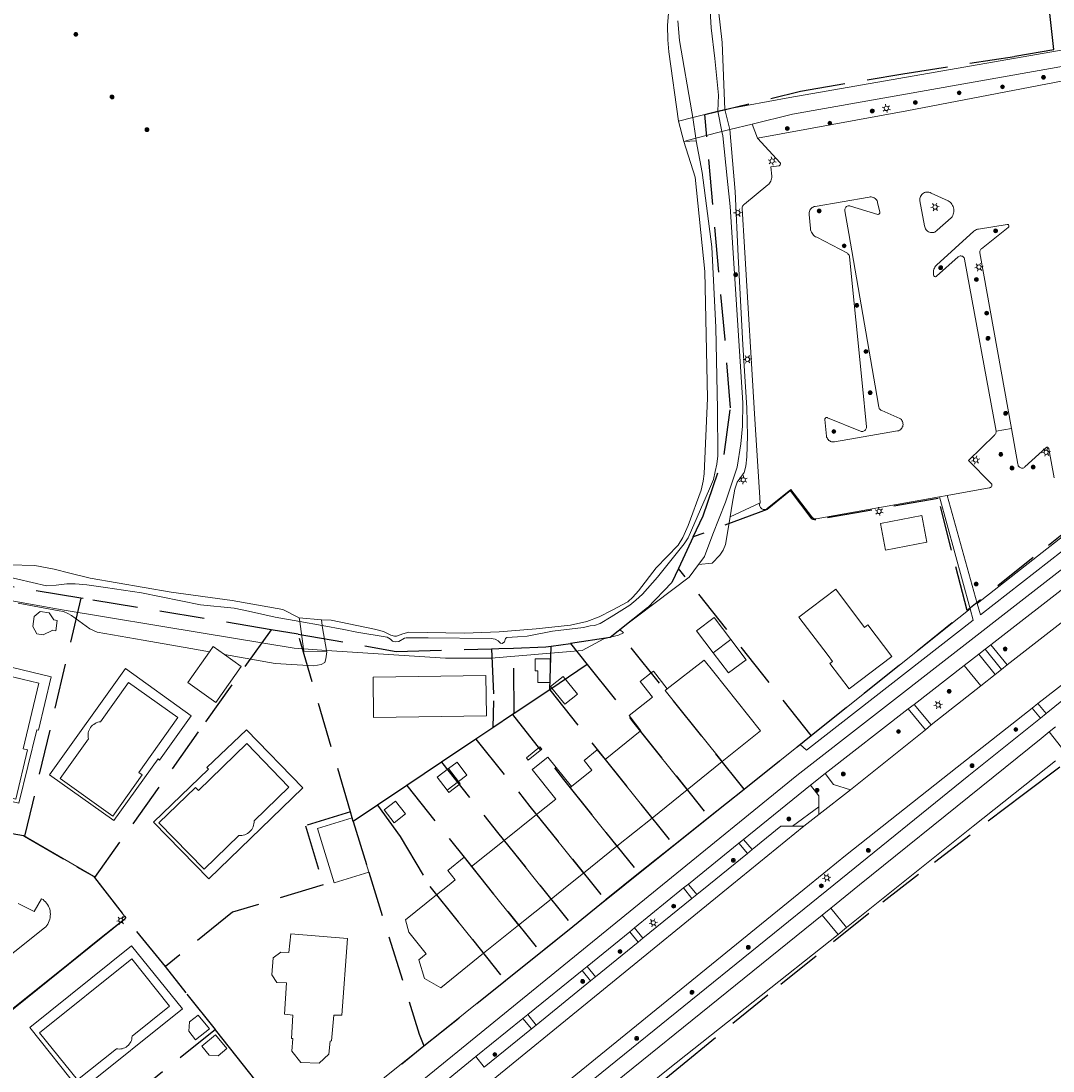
# Model space of a CAD drawing. Header units: metres. Extents: x 89872 to 94585, y 463299 to 469000.
# Tile 149 of 256: x 91577 to 91722, y 465474 to 465621. Entities that reach past the tile are written whole.
import ezdxf
from ezdxf.enums import TextEntityAlignment as Align

# ---------------------------------------------------------------- set-up
doc = ezdxf.new("R2010")
doc.units = ezdxf.units.M
doc.linetypes.add('HIDDEN', pattern=[9.525, 6.35, -3.175])
doc.layers.get('0').update_dxf_attribs({"linetype": 'CONTINUOUS'})
for name, color, linetype, lineweight in [('B-WE-GR-BEPLANTING_CULTUUR-G', 251, 'CONTINUOUS', 13), ('B-WE-GR-BOOM-S', 251, 'CONTINUOUS', 13), ('B-WE-IE-TERREINAFSCHEIDING-G', 251, 'CONTINUOUS', 13), ('B-WE-KL-ET_LS_OV_LICHTMAST-S', 251, 'CONTINUOUS', 13), ('B-WE-KW-KUNSTWERK-GV', 251, 'CONTINUOUS', 13), ('B-WE-OB-BESCHOEIING-G', 251, 'CONTINUOUS', 13), ('B-WE-OG-TOPOGRAFIE_BEBOUWING-GV', 251, 'CONTINUOUS', 13), ('B-WE-OG-TOPOGRAFIE_BEBOUWING_LUIFEL-GV', 251, 'CONTINUOUS', 13), ('B-WE-OG-TOPOGRAFIE_HUISNUMMER-T25', 251, 'CONTINUOUS', 13), ('B-WE-OG-TOPOGRAFIE_WATER-GV', 251, 'CONTINUOUS', 13), ('B-WE-VH-VERHARDING-GV', 251, 'CONTINUOUS', 13), ('Percelen', 10, 'HIDDEN', 25)]:
    doc.layers.add(name, color=color, linetype=linetype, lineweight=lineweight)
doc.styles.get("Standard").update_dxf_attribs({"font": 'isocp.shx'})

# ---------------------------------------------------------------- blocks, each defined once
blk = doc.blocks.new('Q_LICHTMAST')
for points in [[(-0.26, 0.15), (-0.52, 0.3)], [(0, 0.3), (0, 0.6)], [(0.26, 0.15), (0.52, 0.3)], [(-0.26, -0.15), (-0.52, -0.3)], [(0, -0.3), (0, -0.6)], [(0.26, -0.15), (0.52, -0.3)]]:
    blk.add_lwpolyline(points)
blk.add_circle((0, 0), 0.3)
blk = doc.blocks.new('Q_BOOM')
for radius in [0.27, 0.18, 0.09]:
    blk.add_circle((0, 0), radius)

msp = doc.modelspace()

# ---------------------------------------------------------------- linework, layer by layer
at = {"layer": 'B-WE-GR-BEPLANTING_CULTUUR-G'}
for p, q in [((91680.51, 465604.91), (91679.75, 465606.9)), ((91670.12, 465604.48), (91671.89, 465604.54)), ((91714.03, 465563.73), (91716.21, 465564.13))]:
    msp.add_line(p, q, dxfattribs=at)
for points in [[(91722.4, 465517.43), (91710.8, 465508.22), (91700.52, 465500), (91693.02, 465494.01)], [(91691.82, 465493), (91667.94, 465474.08), (91649.24, 465459.03)]]:
    msp.add_lwpolyline(points, dxfattribs=at)
at = {"layer": 'B-WE-IE-TERREINAFSCHEIDING-G'}
msp.add_line((91676.66, 465551.69), (91680.86, 465553.69), dxfattribs=at)
at = {"layer": 'B-WE-KW-KUNSTWERK-GV'}
for p, q in [((91675.89, 465608.95), (91674.91, 465608.7)), ((91676.6, 465606.13), (91675.89, 465608.95)), ((91671.43, 465607.81), (91669.4, 465607.3)), ((91674.91, 465608.7), (91671.43, 465607.81)), ((91669.4, 465607.3), (91670.12, 465604.48)), ((91675.5, 465605.85), (91676.6, 465606.13)), ((91670.12, 465604.48), (91671.84, 465604.92)), ((91616.08, 465537.53), (91616.15, 465536.98)), ((91619.18, 465537.22), (91616.08, 465537.53)), ((91616.15, 465536.98), (91616.67, 465533.16)), ((91619.29, 465536.43), (91619.18, 465537.22)), ((91619.33, 465536.09), (91619.29, 465536.43)), ((91619.89, 465532.94), (91619.33, 465536.09)), ((91619.93, 465532.73), (91619.89, 465532.94))]:
    msp.add_line(p, q, dxfattribs=at)
for points in [[(91671.84, 465604.92), (91675.13, 465605.75), (91675.5, 465605.85)], [(91616.67, 465533.16), (91616.73, 465532.85), (91619.93, 465532.73)]]:
    msp.add_lwpolyline(points, dxfattribs=at)
at = {"layer": 'B-WE-OB-BESCHOEIING-G'}
msp.add_line((91619.89, 465532.94), (91616.67, 465533.16), dxfattribs=at)
for points in [[(91616.67, 465533.16), (91615.38, 465533.25), (91602.58, 465535.35), (91582.75, 465538.65), (91567, 465541.45), (91556.91, 465543.72), (91554.51, 465544.33)], [(91672.22, 465545.01), (91670.91, 465543.24), (91661.16, 465535.88), (91661.67, 465535.43), (91660.95, 465535.1), (91658.91, 465534.56), (91655.85, 465532.95), (91643.07, 465531.83), (91636.65, 465531.86), (91619.89, 465532.94)]]:
    msp.add_lwpolyline(points, dxfattribs=at)
at = {"layer": 'B-WE-OG-TOPOGRAFIE_BEBOUWING-GV'}
for p, q in [((91697.78, 465550.78), (91698.48, 465547.05)), ((91581.56, 465537.23), (91581.56, 465537.26)), ((91699.37, 465532.1), (91696.02, 465536.53)), ((91678.89, 465531.63), (91676.74, 465534.47)), ((91674.28, 465532.61), (91676.43, 465529.77)), ((91676.43, 465529.77), (91678.89, 465531.63)), ((91626.45, 465529.19), (91626.53, 465523.51)), ((91651.42, 465527.85), (91653.41, 465525.38)), ((91664.01, 465521.57), (91659.08, 465517.61)), ((91670.61, 465513.34), (91664.01, 465521.57)), ((91665.67, 465509.38), (91659.08, 465517.61)), ((91638.46, 465514.51), (91637.06, 465516.35)), ((91670.61, 465513.34), (91675.55, 465517.31)), ((91665.67, 465509.38), (91670.61, 465513.34)), ((91628.03, 465510.54), (91629.43, 465508.73)), ((91625.84, 465501.76), (91623.52, 465509.39)), ((91649.43, 465509.87), (91644.87, 465506.22)), ((91656.03, 465501.65), (91649.43, 465509.87)), ((91660.73, 465505.42), (91665.67, 465509.38)), ((91644.87, 465506.22), (91640.31, 465502.56)), ((91656.03, 465501.65), (91660.73, 465505.42)), ((91641.97, 465490.37), (91635.37, 465498.59)), ((91646.91, 465494.33), (91651.47, 465497.99)), ((91641.97, 465490.37), (91646.91, 465494.33)), ((91622.87, 465492.44), (91614.9, 465493.12)), ((91600.53, 465479.41), (91601.49, 465478.2)), ((91603.41, 465476.08), (91604.68, 465475.97))]:
    msp.add_line(p, q, dxfattribs=at)
for points in [[(91698.48, 465547.05), (91704.29, 465548.14), (91703.59, 465551.88), (91697.78, 465550.78)], [(91696.02, 465536.53), (91695.55, 465536.18), (91691.49, 465541.54), (91686.32, 465537.63), (91690.42, 465532.23), (91691.03, 465531.39), (91690.67, 465531.12), (91693.38, 465527.56), (91699.37, 465532.1)], [(91581.56, 465537.26), (91580.93, 465538.23), (91579.67, 465538.42), (91578.81, 465537.72), (91578.6, 465536.3), (91579.19, 465535.27), (91580.09, 465535.13), (91581.33, 465535.73), (91581.34, 465535.77), (91581.83, 465535.69), (91582.05, 465537.15), (91581.56, 465537.23)], [(91603.45, 465532.74), (91600.41, 465528.42), (91604.37, 465525.64), (91607.92, 465530.69), (91605.55, 465532.36)], [(91605.55, 465532.36), (91603.97, 465533.47), (91603.45, 465532.74)], [(91651.36, 465528.44), (91651.36, 465531.74), (91649.26, 465531.74)], [(91649.26, 465531.74), (91649.26, 465530.09), (91649.61, 465530.09), (91649.62, 465528.44), (91651.36, 465528.44)], [(91674.34, 465529.86), (91672.98, 465531.58), (91667.81, 465527.53)], [(91626.53, 465523.51), (91642.39, 465523.74), (91642.3, 465529.43), (91626.45, 465529.19)], [(91653.41, 465525.38), (91655.18, 465526.8), (91653.19, 465529.27), (91651.42, 465527.85)], [(91667.81, 465527.53), (91665.87, 465530.02), (91665.57, 465529.78), (91664.02, 465528.57), (91665.75, 465526.35), (91662.45, 465523.77), (91664.11, 465521.65), (91664.01, 465521.57)], [(91675.55, 465517.31), (91680.94, 465521.64), (91674.34, 465529.86)], [(91675.55, 465517.31), (91667.54, 465527.32), (91667.81, 465527.53)], [(91659.08, 465517.61), (91657.98, 465518.99), (91656.15, 465517.45), (91657.21, 465516.12), (91654.35, 465513.82)], [(91654.35, 465513.82), (91651.04, 465517.96), (91650.83, 465517.79), (91649.13, 465516.44), (91648.82, 465516.19), (91652.13, 465512.04), (91649.43, 465509.87)], [(91637.06, 465516.35), (91635.47, 465515.13), (91636.87, 465513.3)], [(91638.46, 465514.51), (91639.65, 465515.42), (91638.26, 465517.25), (91637.06, 465516.35)], [(91660.73, 465505.42), (91654.14, 465513.65), (91654.35, 465513.82)], [(91629.43, 465508.73), (91631.01, 465509.96), (91629.61, 465511.76), (91628.03, 465510.54)], [(91623.52, 465509.39), (91618.66, 465507.92), (91620.98, 465500.28), (91625.84, 465501.76)], [(91651.47, 465497.99), (91649.86, 465500), (91644.87, 465506.22)], [(91640.31, 465502.56), (91639.25, 465503.88), (91636.95, 465502.03), (91638.01, 465500.71), (91637.13, 465500), (91635.37, 465498.59)], [(91646.91, 465494.33), (91642.36, 465500), (91640.31, 465502.56)], [(91651.47, 465497.99), (91653.98, 465500), (91656.03, 465501.65)], [(91635.37, 465498.59), (91630.99, 465495.08), (91631.5, 465493.35), (91633.94, 465490.32), (91632.88, 465489.46), (91633.67, 465486.82), (91635.96, 465485.54), (91641.97, 465490.37)], [(91614.9, 465493.12), (91614.62, 465490.48), (91613.49, 465490.54), (91612.39, 465489.72), (91612.22, 465487.35), (91612.92, 465486.27), (91614.29, 465486.22), (91613.99, 465481.82), (91615.18, 465481.66), (91615, 465478.39), (91615.15, 465478.41), (91615.05, 465476.6), (91616.31, 465475.04), (91618.89, 465474.92), (91620.25, 465476.18), (91620.4, 465478.04), (91620.62, 465478.06), (91620.93, 465481.68), (91622.05, 465481.69), (91622.87, 465492.44)], [(91601.49, 465478.2), (91603.44, 465479.74), (91601.88, 465481.7), (91600.65, 465480.72), (91600.53, 465479.41)], [(91604.68, 465475.97), (91605.89, 465476.99), (91604.28, 465478.9), (91602.38, 465477.3), (91603.41, 465476.08)]]:
    msp.add_lwpolyline(points, dxfattribs=at)
at = {"layer": 'B-WE-OG-TOPOGRAFIE_BEBOUWING_LUIFEL-GV'}
for p, q in [((91676.74, 465534.47), (91674.28, 465532.61)), ((91592.09, 465528.45), (91588.15, 465522.92)), ((91614.62, 465513.74), (91608.7, 465519.85)), ((91636.87, 465513.3), (91638.46, 465514.51)), ((91592.53, 465489.59), (91579.57, 465479.21))]:
    msp.add_line(p, q, dxfattribs=at)
for points in [[(91676.74, 465534.47), (91674.4, 465537.58), (91671.91, 465535.68), (91674.28, 465532.61)], [(91576.65, 465511.46), (91579.17, 465521.78), (91579.41, 465521.72), (91581.18, 465529.24), (91570.11, 465531.9), (91565.87, 465514), (91576.65, 465511.46)], [(91569.45, 465523.56), (91569.27, 465523.43), (91569.12, 465523.29), (91568.98, 465523.13), (91568.86, 465522.95), (91568.76, 465522.77), (91568.68, 465522.57), (91568.62, 465522.37), (91568.58, 465522.16), (91568.56, 465521.95), (91568.57, 465521.74), (91568.6, 465521.52), (91568.65, 465521.32), (91568.72, 465521.12), (91568.82, 465520.93), (91568.93, 465520.75), (91567.36, 465514.13), (91576.22, 465512.04), (91577.86, 465518.97), (91577.27, 465519.09), (91579.47, 465528.33), (91571.2, 465530.3), (91569.63, 465523.67)], [(91596.22, 465517.68), (91596.43, 465517.53), (91600.87, 465523.75), (91591.64, 465530.38), (91580.98, 465515.46), (91590.02, 465509.02), (91596.22, 465517.68)], [(91588.15, 465522.92), (91587.94, 465522.89), (91587.74, 465522.84), (91587.54, 465522.76), (91587.36, 465522.67), (91587.18, 465522.55), (91587.02, 465522.42), (91586.87, 465522.27), (91586.74, 465522.11), (91586.63, 465521.93), (91586.53, 465521.74), (91586.46, 465521.55), (91586.41, 465521.34), (91586.38, 465521.14), (91586.38, 465520.93), (91586.4, 465520.72), (91586.44, 465520.51), (91582.46, 465514.94), (91589.89, 465509.66), (91594.01, 465515.45), (91593.52, 465515.8), (91599.02, 465523.52), (91592.09, 465528.45)], [(91603.31, 465516.26), (91595.58, 465508.82), (91603.35, 465500.85), (91616.56, 465513.64), (91608.64, 465521.8), (91603.09, 465516.48), (91603.31, 465516.26)], [(91608.7, 465519.85), (91601.91, 465513.24), (91601.47, 465513.67), (91596.35, 465508.71), (91602.7, 465502.18), (91607.58, 465506.91), (91607.79, 465506.91), (91608, 465506.92), (91608.21, 465506.96), (91608.41, 465507.02), (91608.61, 465507.1), (91608.79, 465507.21), (91608.97, 465507.33), (91609.13, 465507.47), (91609.27, 465507.62), (91609.4, 465507.79), (91609.51, 465507.98), (91609.6, 465508.17), (91609.66, 465508.37), (91609.71, 465508.58), (91609.73, 465508.79), (91609.73, 465509), (91614.62, 465513.74)], [(91649.91, 465519.37), (91648.01, 465517.84), (91648.26, 465517.53), (91650.16, 465519.05), (91649.91, 465519.37)], [(91636.87, 465513.3), (91637.12, 465512.97), (91638.71, 465514.18), (91638.46, 465514.51)], [(91578.18, 465479.94), (91585.27, 465471.03), (91599.64, 465482.55), (91592.48, 465491.43), (91578.18, 465479.94)], [(91579.57, 465479.21), (91584.88, 465472.58), (91590.37, 465476.97), (91590.57, 465476.94), (91590.77, 465476.92), (91590.97, 465476.94), (91591.17, 465476.97), (91591.37, 465477.02), (91591.56, 465477.1), (91591.73, 465477.2), (91591.9, 465477.32), (91592.05, 465477.45), (91592.18, 465477.6), (91592.3, 465477.77), (91592.39, 465477.94), (91592.47, 465478.13), (91592.52, 465478.33), (91592.56, 465478.53), (91592.57, 465478.73), (91597.85, 465482.95), (91592.53, 465489.59)]]:
    msp.add_lwpolyline(points, dxfattribs=at)
at = {"layer": 'B-WE-OG-TOPOGRAFIE_WATER-GV'}
for p, q in [((91668.04, 465617.08), (91669.4, 465607.3)), ((91671.84, 465604.92), (91671.43, 465607.81)), ((91674.91, 465608.7), (91675.5, 465605.85)), ((91671.89, 465604.54), (91671.84, 465604.92)), ((91675.5, 465605.85), (91675.62, 465605.24)), ((91616.15, 465536.98), (91619.29, 465536.43))]:
    msp.add_line(p, q, dxfattribs=at)
for points in [[(91623.19, 465703.81), (91627.94, 465700.83), (91642.79, 465690.16), (91653.17, 465683.34), (91654.65, 465682.09), (91655.33, 465681.28), (91655.82, 465680.05), (91656.99, 465676.12), (91657.57, 465675.26), (91658.43, 465674.33), (91667.11, 465666.54), (91667.85, 465665.8), (91668.45, 465664.88), (91669.7, 465662.47), (91669.97, 465661.43), (91669.79, 465658.69), (91669.6, 465643.48), (91669.13, 465636.09), (91667.83, 465620.74), (91667.87, 465618.74), (91668.04, 465617.08)], [(91675.89, 465608.95), (91675.52, 465618.36), (91674.77, 465625.02), (91674.44, 465629.87), (91674.37, 465631.47), (91673.71, 465635.08), (91673.32, 465636.46), (91673.06, 465637.53), (91674, 465642.02), (91674.99, 465647.74), (91676.18, 465653.29), (91677.15, 465656.63), (91677.45, 465657.82), (91677.42, 465658.65), (91678.07, 465660.42), (91678.14, 465661.48), (91678.08, 465662.36), (91677.06, 465666.93)], [(91673.73, 465624.4), (91673.99, 465620.43), (91674.5, 465616.12), (91675.02, 465610.95), (91674.91, 465608.7)], [(91671.43, 465607.81), (91671.29, 465608.64), (91669.53, 465618.66), (91669.32, 465621.42)], [(91678.98, 465567.05), (91678.45, 465575.88), (91677.8, 465588.34), (91677.35, 465597.41), (91676.6, 465606.13)], [(91619.29, 465536.43), (91622.32, 465535.89), (91624.19, 465535.48), (91628.45, 465534.8), (91628.88, 465534.53), (91629.18, 465534.24), (91629.56, 465534.16), (91630.08, 465534.2), (91630.85, 465534.64), (91631.11, 465534.73), (91634.2, 465534.72), (91643.05, 465534.6), (91643.62, 465534.54), (91644.02, 465534.27), (91644.37, 465533.96), (91644.6, 465533.9), (91644.92, 465534.16), (91645.07, 465534.63), (91645.24, 465534.75), (91646.74, 465534.84), (91648.12, 465534.93), (91651.7, 465535.65), (91656.04, 465536.14), (91656.97, 465536.4), (91657.57, 465536.42), (91658.4, 465536.71), (91659.94, 465537.68), (91662.56, 465539.29), (91663.41, 465540.01), (91664.33, 465540.83), (91666.42, 465543.21), (91670.21, 465547.9), (91670.76, 465548.77), (91673.76, 465555.63), (91674.31, 465556.95), (91674.57, 465558.06), (91674.78, 465559.1), (91674.94, 465560.29), (91674.88, 465566.83), (91674.64, 465578.31), (91674.07, 465589.64), (91672.74, 465600.1), (91671.89, 465604.54)], [(91675.62, 465605.24), (91676.25, 465599.32), (91676.67, 465595.3), (91678.43, 465567.71), (91678.4, 465564.45), (91678.16, 465561.99), (91677.65, 465558.67), (91677.5, 465558.27), (91676.01, 465553.75), (91674.23, 465549.27), (91673.04, 465546.13), (91672.65, 465545.62), (91672.22, 465545.01)], [(91670.12, 465604.48), (91671.72, 465599.46), (91673.1, 465586.21), (91673.49, 465568.37), (91673, 465557.75), (91672.86, 465556.74), (91672.57, 465555.47), (91670.75, 465550.51), (91669.99, 465548.8), (91669.35, 465547.75), (91666.23, 465544.54), (91663.79, 465541.33), (91662.97, 465540.41), (91662.28, 465539.77), (91660.06, 465538.59), (91658.23, 465537.67), (91656.51, 465537), (91654.22, 465536.5), (91649.37, 465535.97), (91644.19, 465535.55), (91639.32, 465535.36), (91631.48, 465535.48), (91630.65, 465535.27), (91629.76, 465534.95), (91629.45, 465534.95), (91628.94, 465535.07), (91627.94, 465535.6), (91626.65, 465535.94), (91620.54, 465537.19), (91619.18, 465537.22)], [(91676.66, 465551.69), (91676.96, 465553.47), (91677.31, 465555.61), (91677.64, 465556.56), (91678.17, 465557.3), (91678.62, 465557.94), (91678.87, 465558.82), (91678.98, 465560.16), (91679.08, 465563.11), (91678.98, 465567.05)], [(91672.22, 465545.01), (91674.11, 465545.19), (91675.22, 465546.33), (91675.67, 465547.05), (91676, 465547.84), (91676.66, 465551.69)], [(91558.73, 465549.7), (91558.86, 465549.43), (91559.56, 465548.77), (91561.3, 465547.74), (91562.75, 465546.64), (91563.62, 465546.06), (91566.06, 465545.3), (91574.51, 465543.43), (91580.52, 465542.01), (91581.9, 465542.1), (91583.4, 465542.31), (91584.59, 465542.29), (91586.2, 465542.16), (91588.84, 465541.8), (91593.89, 465541.02), (91602.17, 465539.34)], [(91598.07, 465541.11), (91586.67, 465543.08), (91583.81, 465543.81), (91581.64, 465544.37), (91578.88, 465544.86), (91575.31, 465544.98), (91569.81, 465545.65), (91563.62, 465546.81), (91562.8, 465547.31), (91560.23, 465549.35)], [(91616.08, 465537.53), (91613.76, 465538.69), (91606.66, 465539.96), (91598.07, 465541.11)], [(91576.55, 465539.57), (91582.3, 465538.51), (91582.94, 465538.42), (91583.53, 465538.12), (91584.04, 465537.83), (91586.62, 465535.97), (91587.65, 465535.51), (91594.12, 465534.38), (91600.83, 465533.21), (91603.45, 465532.74)], [(91602.17, 465539.34), (91606.92, 465538.87), (91608.96, 465538.47), (91612.7, 465537.6), (91616.15, 465536.98)], [(91605.55, 465532.36), (91612.67, 465531.08), (91618.13, 465530.77), (91619.16, 465530.98), (91619.69, 465531.25), (91619.83, 465531.74), (91619.93, 465532.73)]]:
    msp.add_lwpolyline(points, dxfattribs=at)
at = {"layer": 'B-WE-VH-VERHARDING-GV'}
for p, q in [((91679.75, 465606.9), (91676.6, 465606.13)), ((91704.9, 465597.21), (91704.75, 465597.28)), ((91693.32, 465591.52), (91692.76, 465594.71)), ((91744.58, 465563.44), (91711.84, 465537.95)), ((91711.39, 465539.55), (91741.16, 465562.94)), ((91747.15, 465560.03), (91713.31, 465533.74)), ((91715.61, 465530.9), (91749.32, 465557.24)), ((91707.17, 465554.72), (91706.1, 465554.53)), ((91710.4, 465538.77), (91706.1, 465554.53)), ((91707.17, 465554.72), (91711.39, 465539.55)), ((91745.49, 465545.31), (91719.93, 465525.49)), ((91710.4, 465538.77), (91710.83, 465537.17)), ((91711.84, 465537.95), (91711.39, 465539.55)), ((91712.5, 465533.11), (91713.31, 465533.74)), ((91713.31, 465533.74), (91715.61, 465530.9)), ((91709.56, 465530.83), (91711.62, 465532.43)), ((91712.5, 465533.11), (91711.62, 465532.43)), ((91711.62, 465532.43), (91713.91, 465529.55)), ((91714.79, 465530.24), (91712.5, 465533.11)), ((91709.56, 465530.83), (91702.53, 465525.36)), ((91711.88, 465527.95), (91709.56, 465530.83)), ((91715.61, 465530.9), (91714.79, 465530.24)), ((91713.91, 465529.55), (91711.88, 465527.95)), ((91713.91, 465529.55), (91714.79, 465530.24)), ((91704.91, 465522.46), (91711.88, 465527.95)), ((91701.7, 465524.71), (91702.53, 465525.36)), ((91702.53, 465525.36), (91704.91, 465522.46)), ((91719.13, 465524.84), (91719.93, 465525.49)), ((91720.28, 465523.4), (91719.13, 465524.84)), ((91719.93, 465525.49), (91721.09, 465524.06)), ((91701.7, 465524.71), (91690.02, 465515.65)), ((91704.13, 465521.8), (91701.7, 465524.71)), ((91720.28, 465523.4), (91721.09, 465524.06)), ((91704.91, 465522.46), (91704.13, 465521.8)), ((91722.41, 465522.21), (91721.51, 465521.49)), ((91693.57, 465513.35), (91704.13, 465521.8)), ((91723.75, 465518.66), (91721.51, 465521.49)), ((91687.94, 465514.02), (91690.02, 465515.65)), ((91687.94, 465514.02), (91678.53, 465506.38)), ((91693.57, 465513.35), (91689.13, 465509.87)), ((91685.44, 465508.24), (91689.13, 465510.96)), ((91689.13, 465509.87), (91689.13, 465510.96)), ((91689.13, 465509.87), (91687.02, 465508.24)), ((91687.02, 465508.24), (91676.91, 465500)), ((91687.02, 465508.24), (91685.44, 465508.24)), ((91677.86, 465505.83), (91670.79, 465500.09)), ((91677.86, 465505.83), (91678.53, 465506.38)), ((91679.09, 465504.4), (91677.86, 465505.83)), ((91678.53, 465506.38), (91679.77, 465504.95)), ((91679.77, 465504.95), (91679.09, 465504.4)), ((91676.91, 465500), (91616.4, 465450.73)), ((91670.79, 465500.09), (91670.86, 465500)), ((91670.86, 465500), (91671.96, 465498.64)), ((91670.08, 465499.56), (91663.21, 465493.94)), ((91671.28, 465498.07), (91670.08, 465499.56)), ((91671.96, 465498.64), (91671.28, 465498.07)), ((91664.39, 465492.49), (91671.28, 465498.07)), ((91690.82, 465496.73), (91689.6, 465495.75)), ((91691.82, 465493), (91689.6, 465495.75)), ((91690.82, 465496.73), (91693.02, 465494.01)), ((91662.53, 465493.38), (91663.21, 465493.94)), ((91663.21, 465493.94), (91664.39, 465492.49)), ((91693.02, 465494.01), (91691.82, 465493)), ((91662.53, 465493.38), (91656.54, 465488.54)), ((91663.72, 465491.93), (91662.53, 465493.38)), ((91664.39, 465492.49), (91663.72, 465491.93)), ((91657.72, 465487.05), (91663.72, 465491.93)), ((91655.84, 465487.96), (91648.19, 465481.78)), ((91655.84, 465487.96), (91656.54, 465488.54)), ((91657.04, 465486.5), (91655.84, 465487.96)), ((91656.54, 465488.54), (91657.72, 465487.05)), ((91649.4, 465480.29), (91657.04, 465486.5)), ((91657.72, 465487.05), (91657.04, 465486.5)), ((91647.5, 465481.22), (91640.88, 465475.85)), ((91647.5, 465481.22), (91648.19, 465481.78)), ((91648.71, 465479.75), (91647.5, 465481.22)), ((91648.19, 465481.78), (91649.4, 465480.29)), ((91649.4, 465480.29), (91648.71, 465479.75)), ((91632.88, 465469.34), (91640.88, 465475.85))]:
    msp.add_line(p, q, dxfattribs=at)
for points in [[(91675.89, 465608.95), (91685.03, 465610.63), (91729.92, 465618.46), (91732.63, 465619.25), (91734.11, 465619.58)], [(91753.99, 465620.18), (91753.98, 465620.45), (91685.43, 465608.28), (91679.75, 465606.9)], [(91680.51, 465604.91), (91701.47, 465608.75), (91740.8, 465616.3), (91749.65, 465617.91), (91753.61, 465613.76), (91753.72, 465613.67), (91753.85, 465613.6), (91753.99, 465613.56), (91754.13, 465613.53), (91754.28, 465613.52), (91754.43, 465613.54), (91754.57, 465613.59), (91754.7, 465613.65), (91754.82, 465613.73), (91754.92, 465613.84), (91755.01, 465613.95), (91755.08, 465614.08), (91755.12, 465614.22), (91755.15, 465614.36), (91755.15, 465614.51), (91755.13, 465614.65), (91754.34, 465619.01)], [(91680.86, 465553.69), (91680.14, 465565.42), (91678.65, 465589.62), (91678.32, 465595.03), (91678.33, 465595.15), (91678.36, 465595.27), (91678.4, 465595.38), (91678.47, 465595.48), (91678.55, 465595.57), (91678.65, 465595.64), (91681.94, 465598.35), (91682.07, 465598.47), (91682.19, 465598.6), (91682.29, 465598.74), (91682.37, 465598.9), (91682.44, 465599.06), (91682.48, 465599.23), (91682.5, 465599.4), (91682.5, 465599.58), (91682.37, 465600.91), (91683.53, 465601.06), (91683.6, 465601.08), (91683.66, 465601.12), (91683.7, 465601.18), (91683.73, 465601.25), (91683.74, 465601.32), (91683.73, 465601.39), (91683.7, 465601.45), (91680.51, 465604.91)], [(91704.75, 465597.28), (91704.6, 465597.32), (91704.44, 465597.34), (91704.28, 465597.34), (91704.13, 465597.32), (91703.98, 465597.27), (91703.83, 465597.2), (91703.7, 465597.11), (91703.59, 465597), (91703.49, 465596.88), (91703.41, 465596.74), (91703.35, 465596.59), (91703.32, 465596.44), (91703.31, 465596.28), (91703.32, 465596.12), (91704, 465592.62), (91704.01, 465592.47), (91704.05, 465592.33), (91704.11, 465592.19), (91704.19, 465592.06), (91704.29, 465591.94), (91704.41, 465591.85), (91704.53, 465591.77), (91704.67, 465591.71), (91704.82, 465591.67), (91704.97, 465591.65), (91705.12, 465591.65), (91705.27, 465591.68), (91705.41, 465591.73), (91705.54, 465591.8), (91705.66, 465591.89), (91705.77, 465592), (91707.74, 465593.75), (91707.85, 465593.89), (91707.95, 465594.06), (91708.02, 465594.23), (91708.07, 465594.4), (91708.1, 465594.59), (91708.11, 465594.77), (91708.1, 465594.96), (91708.06, 465595.14), (91708.01, 465595.31), (91707.93, 465595.48), (91707.83, 465595.64), (91707.72, 465595.79), (91707.59, 465595.92), (91707.45, 465596.04), (91707.29, 465596.13), (91704.9, 465597.21)], [(91692.76, 465594.71), (91692.76, 465594.82), (91692.77, 465594.94), (91692.81, 465595.05), (91692.86, 465595.15), (91692.93, 465595.24), (91693.02, 465595.31), (91693.12, 465595.37), (91693.23, 465595.4), (91693.35, 465595.42), (91693.46, 465595.42), (91693.57, 465595.39), (91697.41, 465594.22), (91697.48, 465594.22), (91697.55, 465594.23), (91697.61, 465594.27), (91697.67, 465594.32), (91697.7, 465594.38), (91697.72, 465594.45), (91697.72, 465594.52), (91697.39, 465595.87), (91697.35, 465596), (91697.3, 465596.13), (91697.22, 465596.25), (91697.13, 465596.36), (91697.02, 465596.46), (91696.9, 465596.53), (91696.77, 465596.59), (91696.63, 465596.63), (91696.49, 465596.66), (91696.35, 465596.66), (91696.21, 465596.64), (91688.6, 465595.33), (91688.46, 465595.3), (91688.33, 465595.25), (91688.2, 465595.18), (91688.09, 465595.1), (91687.99, 465595), (91687.91, 465594.88), (91687.84, 465594.76), (91687.79, 465594.63), (91687.76, 465594.49), (91687.75, 465594.35), (91687.77, 465594.2), (91687.94, 465592.22), (91687.97, 465592.05), (91688.02, 465591.88), (91688.08, 465591.71), (91688.17, 465591.56), (91688.27, 465591.42), (91688.39, 465591.29), (91688.52, 465591.17), (91688.67, 465591.08), (91688.82, 465591), (91693.13, 465588.76), (91693.22, 465588.69), (91693.3, 465588.6), (91693.37, 465588.5), (91693.42, 465588.39), (91693.45, 465588.27), (91695.2, 465570.56), (91695.8, 465564.35), (91695.8, 465564.24), (91695.78, 465564.13), (91695.74, 465564.03), (91695.68, 465563.93), (91695.61, 465563.85), (91695.51, 465563.78), (91695.41, 465563.73), (91695.3, 465563.71), (91695.19, 465563.7), (91695.08, 465563.72), (91694.97, 465563.75), (91690.35, 465565.64), (91690.27, 465565.67), (91690.19, 465565.67), (91690.12, 465565.65), (91690.05, 465565.6), (91690, 465565.54), (91689.98, 465565.47), (91689.97, 465565.39), (91690.19, 465563.07), (91690.22, 465562.93), (91690.27, 465562.8), (91690.34, 465562.67), (91690.43, 465562.56), (91690.53, 465562.46), (91690.65, 465562.38), (91690.78, 465562.32), (91690.91, 465562.27), (91691.05, 465562.24), (91691.19, 465562.23), (91691.33, 465562.25), (91700.18, 465563.79), (91700.32, 465563.82), (91700.45, 465563.88), (91700.58, 465563.96), (91700.68, 465564.06), (91700.78, 465564.17), (91700.85, 465564.29), (91700.91, 465564.42), (91700.95, 465564.56), (91700.96, 465564.7), (91700.95, 465564.85), (91700.93, 465564.99), (91700.88, 465565.12), (91700.81, 465565.25), (91700.72, 465565.37), (91700.62, 465565.47), (91700.51, 465565.55), (91697.96, 465566.65), (91697.86, 465566.69), (91697.77, 465566.75), (91697.69, 465566.82), (91697.62, 465566.91), (91697.58, 465567.01), (91697.55, 465567.11), (91697.27, 465568.74), (91693.32, 465591.52)], [(91716.21, 465564.13), (91711.74, 465588.82), (91711.74, 465588.93), (91711.75, 465589.03), (91711.79, 465589.13), (91711.83, 465589.23), (91711.9, 465589.31), (91711.97, 465589.39), (91715.74, 465592.36), (91715.79, 465592.4), (91715.82, 465592.47), (91715.84, 465592.54), (91715.84, 465592.61), (91715.81, 465592.67), (91715.77, 465592.73), (91715.72, 465592.78), (91715.65, 465592.8), (91715.58, 465592.81), (91711.56, 465592.16), (91711.42, 465592.12), (91711.28, 465592.07), (91711.15, 465592), (91711.03, 465591.93), (91710.91, 465591.84), (91705.66, 465587.09), (91705.54, 465586.96), (91705.44, 465586.82), (91705.36, 465586.67), (91705.29, 465586.51), (91705.25, 465586.34), (91705.22, 465586.17), (91705.22, 465586), (91705.23, 465585.83), (91705.26, 465585.66), (91705.29, 465585.59), (91705.33, 465585.53), (91705.39, 465585.49), (91705.46, 465585.46), (91705.54, 465585.46), (91705.61, 465585.48), (91705.67, 465585.52), (91708.7, 465588.24), (91708.79, 465588.3), (91708.88, 465588.35), (91708.99, 465588.37), (91709.09, 465588.37), (91709.2, 465588.36), (91709.3, 465588.32), (91709.39, 465588.27), (91709.47, 465588.2), (91709.53, 465588.12), (91709.58, 465588.03), (91709.61, 465587.92), (91714.03, 465563.73)], [(91598.73, 465444.33), (91614.64, 465457.26), (91667.15, 465500), (91686.03, 465515.36), (91761.46, 465574.04), (91762.36, 465574.73), (91763.24, 465575.43), (91764.11, 465576.14), (91764.96, 465576.88), (91765.81, 465577.62), (91766.64, 465578.38), (91767.46, 465579.16)], [(91714.03, 465563.73), (91714.03, 465563.63), (91714.02, 465563.53), (91713.99, 465563.44), (91713.94, 465563.34), (91713.88, 465563.26), (91713.8, 465563.2), (91710.17, 465559.64), (91713.32, 465556.43), (91713.38, 465556.36), (91713.42, 465556.28), (91713.45, 465556.19), (91713.45, 465556.1), (91713.43, 465556.02), (91713.38, 465555.94), (91713.32, 465555.87), (91713.25, 465555.82), (91713.16, 465555.79), (91713.07, 465555.78), (91707.17, 465554.72)], [(91722.2, 465557.17), (91721.47, 465561.26), (91721.46, 465561.32), (91721.42, 465561.38), (91721.38, 465561.44), (91721.32, 465561.47), (91721.25, 465561.49), (91721.18, 465561.49), (91721.11, 465561.46), (91721.05, 465561.43), (91718.1, 465558.74), (91718.03, 465558.66), (91717.94, 465558.61), (91717.84, 465558.57), (91717.73, 465558.56), (91717.62, 465558.57), (91717.52, 465558.6), (91717.43, 465558.63), (91717.34, 465558.68), (91717.27, 465558.74), (91717.21, 465558.82), (91717.16, 465558.9), (91717.13, 465559), (91717.12, 465559.1), (91716.21, 465564.13)], [(91706.1, 465554.53), (91688.73, 465551.41), (91688.63, 465551.41), (91688.53, 465551.42), (91688.43, 465551.45), (91688.35, 465551.5), (91688.27, 465551.56), (91688.21, 465551.64), (91688.16, 465551.72), (91685.19, 465555.56), (91681.87, 465552.86), (91681.77, 465552.8), (91681.66, 465552.76), (91681.54, 465552.73), (91681.42, 465552.73), (91681.3, 465552.75), (91681.19, 465552.79), (91681.09, 465552.84), (91681, 465552.92), (91680.92, 465553.01), (91680.86, 465553.11), (91680.82, 465553.22), (91680.8, 465553.34), (91680.8, 465553.46), (91680.82, 465553.58), (91680.86, 465553.69)], [(91721.09, 465524.06), (91727.19, 465528.97), (91728.5, 465529.93), (91729.82, 465530.88), (91731.14, 465531.81), (91732.49, 465532.73), (91733.84, 465533.62), (91735.21, 465534.5), (91736.58, 465535.36), (91737.97, 465536.21), (91739.37, 465537.03), (91740.78, 465537.84), (91745.04, 465540.19), (91750.2, 465543.23), (91755.27, 465546.43), (91756.89, 465547.55)], [(91686.51, 465519.74), (91708.81, 465537.51), (91710.4, 465538.77)], [(91710.83, 465537.17), (91687.4, 465518.93), (91686.51, 465519.74)], [(91719.13, 465524.84), (91708.57, 465516.54), (91692.88, 465504.13), (91687.8, 465500), (91681.05, 465494.53), (91626.86, 465450.45), (91622.86, 465447.13), (91622.24, 465446.57), (91621.62, 465445.99), (91621.02, 465445.41), (91620.43, 465444.81), (91619.85, 465444.2)], [(91621, 465442.82), (91621.38, 465443.3), (91621.79, 465443.75), (91622.21, 465444.19), (91622.65, 465444.61), (91623.1, 465445.02), (91623.58, 465445.41), (91624.06, 465445.77), (91627.95, 465448.86), (91691.21, 465500), (91710.22, 465515.37), (91720.28, 465523.4)], [(91721.51, 465521.49), (91720.37, 465520.57), (91711.92, 465513.78), (91694.86, 465500), (91690.82, 465496.73)], [(91594.1, 465447.56), (91595.65, 465447.44), (91607.08, 465456.55), (91612.86, 465461.16), (91622.38, 465468.36), (91661.86, 465500), (91686.51, 465519.74)], [(91690.02, 465515.65), (91691.18, 465514.09), (91693.57, 465513.35)], [(91689.13, 465510.96), (91689.11, 465512.49), (91687.94, 465514.02)], [(91546.73, 465502.25), (91565.01, 465509.04), (91577.33, 465506.93), (91587.14, 465501.2), (91588.07, 465500), (91591.5, 465495.61), (91591.13, 465495.28), (91591.35, 465495.05), (91571.49, 465479.08), (91570.83, 465472.02)], [(91679.77, 465504.95), (91683.8, 465508.24), (91685.44, 465508.24)], [(91671.96, 465498.64), (91673.65, 465500), (91679.09, 465504.4)], [(91670.08, 465499.56), (91670.67, 465500), (91670.79, 465500.09)], [(91563.76, 465480.83), (91580.26, 465493.94), (91580.43, 465494.11), (91580.58, 465494.29), (91580.72, 465494.49), (91580.83, 465494.7), (91580.93, 465494.92), (91581, 465495.15), (91581.05, 465495.38), (91581.08, 465495.62), (91581.09, 465495.86), (91581.08, 465496.1), (91581.05, 465496.33), (91580.99, 465496.57), (91580.91, 465496.79), (91580.81, 465497.01), (91580.7, 465497.22), (91580.56, 465497.42), (91580.4, 465497.6), (91580.23, 465497.77), (91580.05, 465497.92), (91579.85, 465498.05), (91578.8, 465496.23), (91576.58, 465497.35)], [(91689.6, 465495.75), (91645.97, 465460.51), (91645.9, 465460.45)], [(91640.88, 465475.85), (91642.08, 465474.35), (91648.71, 465479.75)]]:
    msp.add_lwpolyline(points, dxfattribs=at)
at = {"layer": 'Percelen'}
for p, q in [((91722.18, 465617.4), (91713.42, 465696.21)), ((91671.47, 465548.89), (91669.4, 465544.46)), ((91688.06, 465520.98), (91709.96, 465538.53)), ((91615.93, 465535.22), (91612.12, 465535.85)), ((91623.27, 465510.26), (91615.93, 465535.22)), ((91678.63, 465513.46), (91660.89, 465535.63)), ((91651.51, 465533.53), (91654.2, 465533.93)), ((91654.2, 465533.93), (91656.57, 465530.96)), ((91646.31, 465524.09), (91646.21, 465533.27)), ((91651.28, 465527.41), (91651.51, 465533.53)), ((91656.57, 465530.96), (91651.28, 465527.41)), ((91651.28, 465527.41), (91646.31, 465524.09)), ((91646.06, 465523.92), (91643.31, 465522.07)), ((91646.31, 465524.09), (91646.06, 465523.92)), ((91643.31, 465522.07), (91640.9, 465520.46)), ((91640.9, 465520.46), (91636.07, 465517.23)), ((91636.07, 465517.23), (91631.19, 465513.95)), ((91631.19, 465513.95), (91627.07, 465511.19)), ((91673.68, 465509.51), (91678.63, 465513.46)), ((91627.07, 465511.19), (91623.67, 465508.91)), ((91668.73, 465505.56), (91673.68, 465509.51)), ((91663.78, 465501.62), (91668.73, 465505.56)), ((91654.56, 465494.15), (91659.08, 465497.86)), ((91597.25, 465488.5), (91591.71, 465495.34)), ((91649.99, 465490.49), (91654.56, 465494.15)), ((91645.05, 465486.53), (91649.99, 465490.49)), ((91633.6, 465477.35), (91645.05, 465486.53)), ((91604.29, 465479.66), (91580.17, 465460.34))]:
    msp.add_line(p, q, dxfattribs=at)
for points in [[(91787.17, 465626.25), (91780.54, 465609.24), (91768, 465589.15), (91750.58, 465571.12), (91733.82, 465557.56), (91719.26, 465545.99), (91709.96, 465538.53)], [(91671.47, 465548.89), (91672.86, 465551.87), (91675.8, 465560.45), (91676.69, 465567.01), (91675.93, 465576.63), (91673.1, 465608.24), (91686.54, 465611.52), (91700.94, 465613.98), (91716.66, 465616.43), (91722.18, 465617.4)], [(91622.34, 465431.51), (91624.21, 465432.99), (91621.53, 465435.38), (91630.04, 465442.34), (91646.76, 465455.93), (91652.82, 465460.83), (91669.67, 465474.52), (91683.79, 465486.03), (91698.12, 465497.61), (91705.37, 465503.19), (91717.91, 465512.76), (91733.05, 465524.11), (91744.32, 465532.82), (91751.5, 465538.2), (91767.82, 465551.3), (91791.9, 465570.44), (91816.56, 465605.15), (91817.14, 465612.89)], [(91709.96, 465538.53), (91707.76, 465547.02), (91705.92, 465554.3), (91696.58, 465552.67), (91688.69, 465551.27), (91688.5, 465551.28), (91688.32, 465551.33), (91688.16, 465551.44), (91688.04, 465551.58), (91685.12, 465555.39), (91681.88, 465552.73), (91671.47, 465548.89)], [(91585.37, 465540.28), (91572.59, 465542.4), (91562.3, 465544.67), (91557.65, 465545.91)], [(91669.4, 465544.46), (91668.47, 465542.47), (91665.04, 465538.9), (91660.89, 465535.63)], [(91688.06, 465520.98), (91670.35, 465543.26), (91669.4, 465544.46)], [(91585.37, 465540.28), (91578.56, 465511.48), (91577.46, 465506.85)], [(91612.12, 465535.85), (91585.69, 465540.23), (91585.37, 465540.28)], [(91612.12, 465535.85), (91601.88, 465521.49), (91587.29, 465501.01)], [(91615.93, 465535.22), (91629.72, 465532.8), (91643.11, 465533.18)], [(91660.89, 465535.63), (91659.79, 465534.76), (91654.2, 465533.93)], [(91643.11, 465533.18), (91644.12, 465533.21), (91646.21, 465533.27)], [(91643.11, 465533.18), (91643.4, 465525.85), (91643.31, 465522.07)], [(91646.21, 465533.27), (91650.74, 465533.42), (91651.51, 465533.53)], [(91656.57, 465530.96), (91663.09, 465522.73), (91673.68, 465509.51)], [(91651.28, 465527.41), (91658.15, 465518.77), (91668.73, 465505.56)], [(91646.06, 465523.92), (91653.22, 465514.8), (91663.78, 465501.62)], [(91640.9, 465520.46), (91648.51, 465511.02), (91659.08, 465497.86)], [(91678.63, 465513.46), (91688.04, 465520.96), (91688.06, 465520.98)], [(91636.07, 465517.23), (91643.95, 465507.36), (91654.56, 465494.15)], [(91631.19, 465513.95), (91639.43, 465503.66), (91649.99, 465490.49)], [(91623.27, 465510.26), (91616.93, 465508.28), (91619.45, 465500.01), (91606.71, 465496.15), (91597.25, 465488.5)], [(91623.67, 465508.91), (91623.52, 465509.39), (91623.27, 465510.26)], [(91627.07, 465511.19), (91630.25, 465506.81), (91634.45, 465499.74), (91645.05, 465486.53)], [(91565.01, 465509.04), (91577.33, 465506.93), (91577.46, 465506.85)], [(91623.67, 465508.91), (91625.84, 465501.76), (91632.94, 465479.03), (91633.6, 465477.35)], [(91577.46, 465506.85), (91584.82, 465502.54), (91587.14, 465501.2), (91587.29, 465501.01)], [(91659.08, 465497.86), (91659.22, 465497.97), (91663.78, 465501.62)], [(91587.29, 465501.01), (91591.5, 465495.61), (91591.71, 465495.34)], [(91591.71, 465495.34), (91591.35, 465495.05), (91587.54, 465492), (91583.05, 465488.38), (91580.3, 465486.19), (91571.49, 465479.08), (91570.83, 465472.02), (91580.17, 465460.34)], [(91604.29, 465479.66), (91600.19, 465484.82), (91597.25, 465488.5)], [(91616.61, 465464), (91608.26, 465474.66), (91604.29, 465479.66)], [(91616.61, 465464), (91623.05, 465468.91), (91633.6, 465477.35)]]:
    msp.add_lwpolyline(points, dxfattribs=at)

# ---------------------------------------------------------------- block references
at = {"layer": 'B-WE-GR-BOOM-S'}
for p, rotation in [((91584.66, 465619.52), 92.82054738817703), ((91720.7, 465613.47), 10.8640173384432), ((91714.95, 465612.14), 10.8640173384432), ((91589.76, 465610.72), 78.25516273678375), ((91708.85, 465611.3), 10.8640173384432), ((91696.63, 465608.75), 10.40080309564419), ((91702.69, 465609.93), 10.8640173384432), ((91594.68, 465606.12), 119.7919608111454), ((91684.7, 465606.28), 10.40080309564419), ((91690.67, 465607.03), 10.40080309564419), ((91689.17, 465594.68), 9.764761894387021), ((91713.99, 465591.91), 9.219652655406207), ((91692.69, 465589.8), 152.5364724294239), ((91706.26, 465586.72), 41.90567355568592), ((91677.43, 465585.73), 93.65455532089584), ((91711.26, 465585.06), 100.3461127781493), ((91694.46, 465581.42), 95.66542715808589), ((91712.72, 465580.34), 100.265635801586), ((91712.9, 465576.8), 100.265635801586), ((91695.74, 465574.95), 99.837992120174), ((91696.34, 465569.17), 99.837992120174), ((91715.38, 465566.26), 100.265635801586), ((91691.23, 465563.71), 95.33900819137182), ((91714.7, 465560.48), 100.266788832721), ((91716.27, 465558.56), 106.5873385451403), ((91719.25, 465558.72), 42.33063536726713), ((91711.24, 465542.28), 105.5546796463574), ((91715.32, 465533.15), 128.9364553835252), ((91707.45, 465527.18), 37.87441964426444), ((91700.33, 465521.55), 37.79544305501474), ((91716.82, 465521.83), 38.6354782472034), ((91710.65, 465516.74), 38.6354782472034), ((91692.57, 465515.57), 37.79544305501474), ((91688.86, 465513.28), 127.2026634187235), ((91684.91, 465509.24), 179.8948702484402), ((91696.07, 465504.84), 38.95117681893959), ((91677.1, 465503.44), 38.97161198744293), ((91689.46, 465499.86), 38.95055849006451), ((91668.7, 465496.99), 39.01775727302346), ((91661.17, 465490.63), 39.12621008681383), ((91679.22, 465491.21), 38.95055849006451), ((91655.91, 465486.42), 39.07437513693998), ((91671.28, 465484.9), 38.95055849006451), ((91663.51, 465478.43), 38.95055849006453), ((91643.57, 465476.16), 39.14749138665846)]:
    msp.add_blockref('Q_BOOM', p, dxfattribs=dict(at, rotation=rotation))
at = {"layer": 'B-WE-KL-ET_LS_OV_LICHTMAST-S'}
for p, rotation in [((91698.61, 465609.1), 10.40080309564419), ((91682.56, 465601.72), 132.6528430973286), ((91705.46, 465595.24), 155.8001479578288), ((91677.73, 465594.44), 92.84759205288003), ((91711.63, 465586.81), 100.265635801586), ((91679.09, 465573.86), 93.44590767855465), ((91711.16, 465559.7), 44.41000030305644), ((91721.08, 465560.79), 100.0751607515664), ((91678.49, 465556.91), 54.33800482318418), ((91697.6, 465552.47), 10.17944248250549), ((91705.89, 465525.28), 38.23197973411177), ((91690.23, 465500.98), 39.03826777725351), ((91591, 465495), 38.80441714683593), ((91665.84, 465494.66), 39.01775727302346)]:
    msp.add_blockref('Q_LICHTMAST', p, dxfattribs=dict(at, rotation=rotation))

# ---------------------------------------------------------------- texts
at = {"layer": 'B-WE-OG-TOPOGRAFIE_HUISNUMMER-T25'}
for s, rotation, p in [('6', 37.1, (91694.87, 465531.82)), ('7', 38.7, (91676.68, 465521.42)), ('8', 38.7, (91671.51, 465517.28)), ('6', -35.4, (91587.62, 465514.33)), ('9', 38.7, (91666.57, 465513.31)), ('10', 38.7, (91661.64, 465509.35)), ('4', 44.2, (91601.31, 465507.18)), ('11', 38.7, (91656.83, 465505.49)), ('12', 38.7, (91652.19, 465501.77)), ('13', 38.7, (91647.63, 465498.11)), ('14', 38.7, (91642.88, 465494.3)), ('15', 38.7, (91637.4, 465489.91)), ('2', 38.7, (91587.61, 465482.45)), ('16', 42.9, (91617.87, 465477.39))]:
    msp.add_text(s, height=0.0025, rotation=rotation, dxfattribs=at).set_placement(p, align=Align.MIDDLE)

doc.saveas('drawing.dxf')
